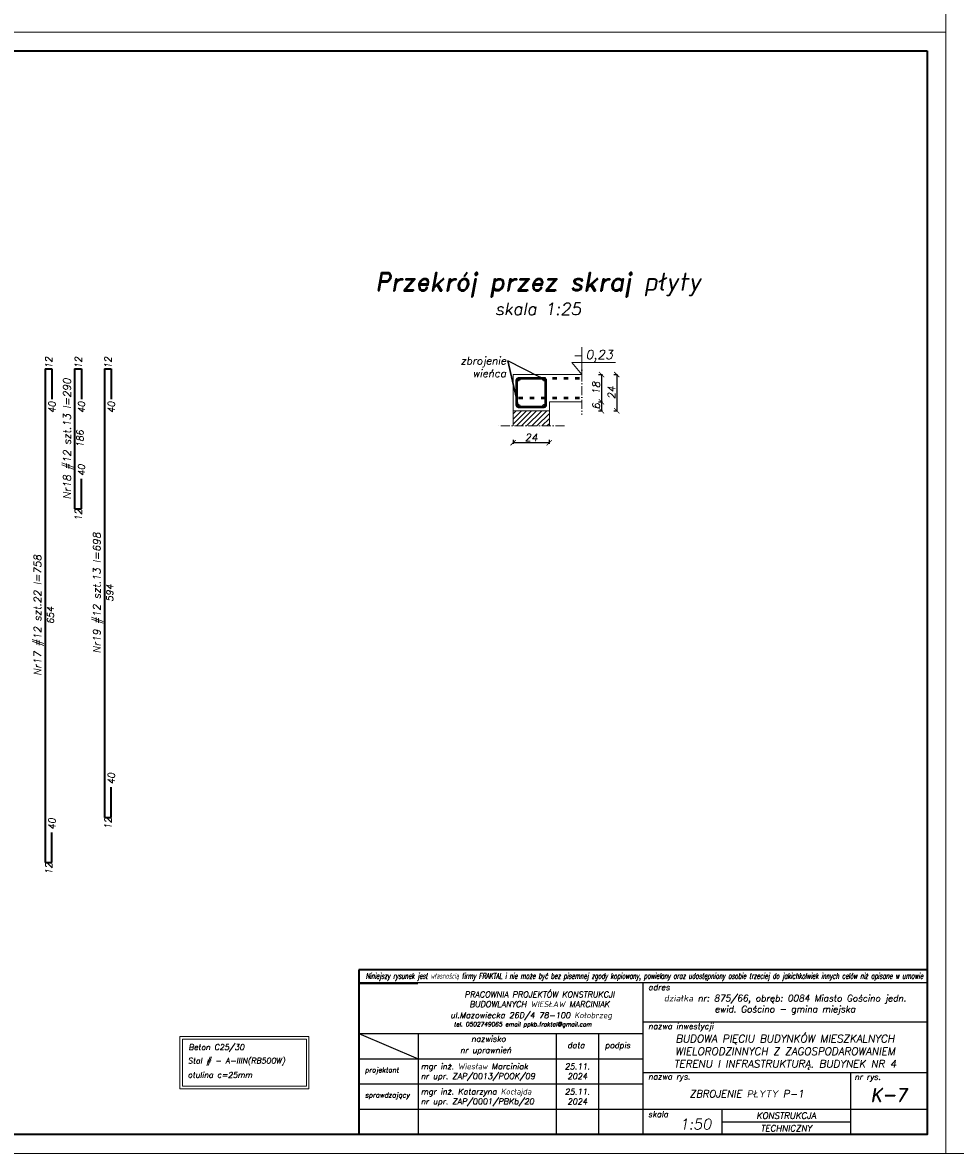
# Model space of a CAD drawing. Header units: millimetres. Extents: x 295948 to 312016, y 6878 to 18016.
# Tile 135 of 252: x 305043 to 306279, y 13742 to 15239. Entities that reach past the tile are written whole.
import ezdxf
from ezdxf import colors
from ezdxf.entities.mleader import LeaderData, LeaderLine
from ezdxf.math import Vec2, Vec3

# ---------------------------------------------------------------- set-up
doc = ezdxf.new("R2010")
doc.units = ezdxf.units.MM
doc.linetypes.add('ACAD_ISO03W100', pattern=[30, 12, -18])
doc.linetypes.add('ACAD_ISO10W100', pattern=[18, 12, -3, 0, -3])
for name, color, linetype, lineweight in [('konstrukcja', 3, 'Continuous', 35), ('konstrukcja fundamenty', 6, 'ACAD_ISO10W100', 35), ('konstrukcja wymiary', 1, 'Continuous', 13), ('kreskowanie', 253, 'Continuous', 0), ('opisy', 2, 'Continuous', 18), ('osie', 5, 'ACAD_ISO10W100', 13), ('zbrojenie', 4, 'Continuous', 50), ('zbrojenie płyty', 141, 'Continuous', 35), ('ściana konstrukcja', 107, 'Continuous', 18), ('ściany konstrukcja', 85, 'Continuous', 20)]:
    doc.layers.add(name, color=color, linetype=linetype, lineweight=lineweight)
doc.layers.add('tabelka', color=5, linetype='Continuous')
doc.styles.add('KONSTRUKCJA', font='romand.shx', dxfattribs={"oblique": 10})
doc.styles.add('konstrukcja3', font='romand.shx', dxfattribs={"oblique": 10, "height": 6})
doc.styles.add('mój opis', font='romand.shx', dxfattribs={"oblique": 20})
doc.styles.get("Standard").update_dxf_attribs({"font": 'romand.shx', "oblique": 10})
doc.dimstyles.new('150 do 125', dxfattribs={"dimtxt": 10, "dimasz": 7, "dimexe": 1.25, "dimexo": 0.625, "dimgap": 2, "dimtad": 1, "dimdec": 0, "dimlfac": 0.5, "dimrnd": 0.5, "dimtxsty": 'KONSTRUKCJA', "dimblk": 'ARCHTICK', "dimcen": 2.5, "dimadec": 0, "dimazin": 0, "dimtfac": 1, "dimtdec": 0, "dimtix": 1, "dimtmove": 0, "dimatfit": 3, "dimfxl": 4, "dimfxlon": 1, "dimarcsym": 0})

# ---------------------------------------------------------------- blocks, each defined once
blk = doc.blocks.new('_ArchTick')
at = {"color": 0, "linetype": 'ByBlock', "lineweight": 13, "const_width": 0.15}
blk.add_lwpolyline([(-0.5, -0.5), (0.5, 0.5)], dxfattribs=at)
blk = doc.blocks.new('*D1616')
at = {"layer": 'Defpoints', "color": 0, "transparency": 16777216}
for p in [(305692.8, 14725.2), (305740.8, 14725.2), (305692.8, 14682.9)]:
    blk.add_point(p, dxfattribs=at)
at = {"layer": 'konstrukcja wymiary', "color": 0, "lineweight": -2, "transparency": 16777216}
for p, q in [((305692.8, 14686.9), (305692.8, 14681.6)), ((305740.8, 14682.9), (305692.8, 14682.9)), ((305740.8, 14686.9), (305740.8, 14681.6))]:
    blk.add_line(p, q, dxfattribs=at)
at = {"layer": 'konstrukcja wymiary', "color": 0, "lineweight": -2, "transparency": 16777216, "xscale": 7, "yscale": 7, "zscale": 7, "rotation": 180}
blk.add_blockref('_ArchTick', (305692.8, 14682.9), dxfattribs=at)
at = {"layer": 'konstrukcja wymiary', "color": 0, "lineweight": -2, "transparency": 16777216, "xscale": 7, "yscale": 7, "zscale": 7}
blk.add_blockref('_ArchTick', (305740.8, 14682.9), dxfattribs=at)
at = {"layer": 'konstrukcja wymiary', "color": 0, "transparency": 16777216, "insert": (305716.8, 14689.9), "char_height": 10, "attachment_point": 5, "style": 'KONSTRUKCJA'}
blk.add_mtext('24', dxfattribs=at)
blk = doc.blocks.new('*D1617')
at = {"layer": 'Defpoints', "color": 0, "transparency": 16777216}
for p in [(305784, 14773.2), (305784, 14737.2), (305809.9, 14737.2)]:
    blk.add_point(p, dxfattribs=at)
at = {"layer": 'konstrukcja wymiary', "color": 0, "lineweight": -2, "transparency": 16777216}
for p, q in [((305805.9, 14773.2), (305811.2, 14773.2)), ((305809.9, 14773.2), (305809.9, 14737.2)), ((305805.9, 14737.2), (305811.2, 14737.2))]:
    blk.add_line(p, q, dxfattribs=at)
at = {"layer": 'konstrukcja wymiary', "color": 0, "lineweight": -2, "transparency": 16777216, "xscale": 7, "yscale": 7, "zscale": 7}
for p, rotation in [((305809.9, 14773.2), 90), ((305809.9, 14737.2), 270)]:
    blk.add_blockref('_ArchTick', p, dxfattribs=dict(at, rotation=rotation))
at = {"layer": 'konstrukcja wymiary', "color": 0, "transparency": 16777216, "insert": (305802.9, 14755.2), "char_height": 10, "attachment_point": 5, "rotation": 90, "style": 'KONSTRUKCJA'}
blk.add_mtext('18', dxfattribs=at)
blk = doc.blocks.new('*D1618')
at = {"layer": 'Defpoints', "color": 0, "transparency": 16777216}
for p in [(305784, 14773.2), (305740.8, 14725.2), (305830.1, 14725.2)]:
    blk.add_point(p, dxfattribs=at)
at = {"layer": 'konstrukcja wymiary', "color": 0, "lineweight": -2, "transparency": 16777216}
for p, q in [((305826.1, 14773.2), (305831.3, 14773.2)), ((305830.1, 14773.2), (305830.1, 14725.2)), ((305826.1, 14725.2), (305831.3, 14725.2))]:
    blk.add_line(p, q, dxfattribs=at)
at = {"layer": 'konstrukcja wymiary', "color": 0, "lineweight": -2, "transparency": 16777216, "xscale": 7, "yscale": 7, "zscale": 7}
for p, rotation in [((305830.1, 14773.2), 90), ((305830.1, 14725.2), 270)]:
    blk.add_blockref('_ArchTick', p, dxfattribs=dict(at, rotation=rotation))
at = {"layer": 'konstrukcja wymiary', "color": 0, "transparency": 16777216, "insert": (305823.1, 14749.2), "char_height": 10, "attachment_point": 5, "rotation": 90, "style": 'KONSTRUKCJA'}
blk.add_mtext('24', dxfattribs=at)
blk = doc.blocks.new('*D1619')
at = {"layer": 'Defpoints', "color": 0, "transparency": 16777216}
for p in [(305784, 14737.2), (305740.8, 14725.2), (305809.9, 14725.2)]:
    blk.add_point(p, dxfattribs=at)
at = {"layer": 'konstrukcja wymiary', "color": 0, "lineweight": -2, "transparency": 16777216}
for p, q in [((305805.9, 14737.2), (305811.2, 14737.2)), ((305809.9, 14737.2), (305809.9, 14725.2)), ((305805.9, 14725.2), (305811.2, 14725.2))]:
    blk.add_line(p, q, dxfattribs=at)
at = {"layer": 'konstrukcja wymiary', "color": 0, "lineweight": -2, "transparency": 16777216, "xscale": 7, "yscale": 7, "zscale": 7}
for p, rotation in [((305809.9, 14737.2), 90), ((305809.9, 14725.2), 270)]:
    blk.add_blockref('_ArchTick', p, dxfattribs=dict(at, rotation=rotation))
at = {"layer": 'konstrukcja wymiary', "color": 0, "transparency": 16777216, "insert": (305802.9, 14731.2), "char_height": 10, "attachment_point": 5, "rotation": 90, "style": 'KONSTRUKCJA'}
blk.add_mtext('6', dxfattribs=at)

msp = doc.modelspace()

# ---------------------------------------------------------------- hatches: boundary and pattern name
at = {"layer": 'kreskowanie'}
h = msp.add_hatch(dxfattribs=at)
h.set_pattern_fill('ANSI31', color=256, scale=1.5, style=0)
h.set_pattern_definition([(45, (172120.575, 10585.649), (-3.36759605, 3.36759605), [])])
h.paths.add_polyline_path([(305692.843, 14725.227), (305692.843, 14705.227), (305740.843, 14705.227), (305740.843, 14725.227)])
at = {"layer": 'zbrojenie'}
h = msp.add_hatch(color=256, dxfattribs=at)
edge = h.paths.add_edge_path()
edge.add_arc((305699.446, 14766.767), 1.2, 0, 360)
h = msp.add_hatch(color=256, dxfattribs=at)
edge = h.paths.add_edge_path()
edge.add_arc((305734.24, 14766.767), 1.2, 0, 360)
h = msp.add_hatch(color=256, dxfattribs=at)
edge = h.paths.add_edge_path()
edge.add_arc((305699.446, 14731.686), 1.2, 0, 360)
h = msp.add_hatch(color=256, dxfattribs=at)
edge = h.paths.add_edge_path()
edge.add_arc((305734.24, 14731.686), 1.2, 0, 360)

# ---------------------------------------------------------------- linework, layer by layer
msp.add_line((305488.503, 13966.703), (305566.573, 13966.703))
at = {"layer": 'konstrukcja'}
msp.add_lwpolyline([(306241.285, 15201.794), (306241.285, 13766.794), (300541.285, 13766.794), (300541.285, 15201.794)], close=True, dxfattribs=at)
at = {"layer": 'konstrukcja fundamenty', "linetype": 'Continuous'}
for p, q in [((306241.285, 13985.091), (305488.503, 13985.091)), ((305488.503, 13985.091), (305488.503, 13766.794)), ((305488.503, 13967.536), (305488.503, 13766.794))]:
    msp.add_line(p, q, dxfattribs=at)
at = {"layer": 'konstrukcja wymiary'}
for points in [[(306266.285, 17326.794), (306266.285, 15226.794), (300516.285, 15226.794), (300516.285, 17326.794)], [(312016.285, 15841.794), (312016.285, 13741.794), (306266.285, 13741.794), (306266.285, 15841.794)], [(306266.285, 15226.794), (306266.285, 13741.794), (300516.285, 13741.794), (300516.285, 15226.794)], [(305251.31, 13827.473), (305422.385, 13827.473), (305422.385, 13896.395), (305251.31, 13896.395)], [(305251.31, 13827.473), (305422.385, 13827.473), (305422.385, 13896.395), (305251.31, 13896.395)], [(305254.67, 13830.833), (305419.025, 13830.833), (305419.025, 13893.035), (305254.67, 13893.035)], [(305254.67, 13830.833), (305419.025, 13830.833), (305419.025, 13893.035), (305254.67, 13893.035)]]:
    msp.add_lwpolyline(points, close=True, dxfattribs=at)
at = {"layer": 'opisy'}
for p, q in [((305783.982, 14773.227), (305783.982, 14809.6)), ((305770.663, 14789.006), (305828.33, 14789.006)), ((305770.663, 14789.006), (305783.982, 14773.227))]:
    msp.add_line(p, q, dxfattribs=at)
at = {"layer": 'osie'}
for p, q in [((305783.982, 14794.004), (305783.982, 14720.004)), ((305760.843, 14705.227), (305672.843, 14705.227))]:
    msp.add_line(p, q, dxfattribs=at)
at = {"layer": 'tabelka', "color": 2, "linetype": 'ByBlock'}
for p, q in [((306241.285, 13967.536), (305488.503, 13967.536)), ((306241.285, 13967.536), (305488.503, 13967.536)), ((305864.894, 13967.536), (305864.894, 13766.794)), ((305864.894, 13967.536), (305864.894, 13766.794)), ((306241.285, 13967.536), (306241.285, 13766.794)), ((306241.285, 13967.536), (306241.285, 13766.794)), ((305864.894, 13915.986), (306241.285, 13915.986)), ((305488.503, 13900.622), (305864.894, 13900.622)), ((305488.503, 13900.622), (305566.836, 13867.165)), ((305488.503, 13900.622), (305864.894, 13900.622)), ((305488.503, 13900.622), (305566.836, 13867.165)), ((305566.836, 13900.622), (305566.836, 13766.794)), ((305566.836, 13900.622), (305566.836, 13766.794)), ((305749.801, 13900.622), (305749.801, 13766.794)), ((305749.801, 13900.622), (305749.801, 13766.794)), ((305805.865, 13900.622), (305805.865, 13766.794)), ((305488.503, 13867.165), (305864.894, 13867.165)), ((305488.503, 13867.165), (305864.894, 13867.165)), ((305864.894, 13849.05), (306241.285, 13849.05)), ((305864.894, 13849.05), (306241.285, 13849.05)), ((306139.769, 13849.05), (306139.769, 13766.794)), ((306139.769, 13849.05), (306139.769, 13766.794)), ((305488.503, 13833.708), (305864.894, 13833.708)), ((305488.503, 13833.708), (305864.894, 13833.708)), ((305488.503, 13800.251), (306241.285, 13800.251)), ((305488.503, 13800.251), (306139.769, 13800.251)), ((305969.447, 13800.251), (305969.447, 13766.794)), ((305969.447, 13800.251), (305969.447, 13766.794)), ((305969.447, 13783.522), (306139.769, 13783.522)), ((305488.503, 13766.794), (306241.285, 13766.794)), ((305488.503, 13766.794), (306241.285, 13766.794)), ((305572.146, 13766.794), (306241.285, 13766.794)), ((305572.146, 13766.794), (306241.285, 13766.794))]:
    msp.add_line(p, q, dxfattribs=at)
at = {"layer": 'zbrojenie', "linetype": 'ACAD_ISO03W100', "ltscale": 0.5}
for p, q in [((305699.843, 14768.227), (305783.982, 14768.227)), ((305699.843, 14742.227), (305783.982, 14742.227))]:
    msp.add_line(p, q, dxfattribs=at)
at = {"layer": 'zbrojenie'}
msp.add_lwpolyline([(305733.843, 14730.227), (305699.843, 14730.227, -0.41421356), (305697.843, 14732.227), (305697.843, 14766.227, -0.41421356), (305699.843, 14768.227), (305733.843, 14768.227, -0.41421356), (305735.843, 14766.227), (305735.843, 14732.227, -0.41421356)], format="xyb", close=True, dxfattribs=at)
for centre in [(305699.446, 14766.767), (305734.24, 14766.767), (305699.446, 14731.686), (305734.24, 14731.686)]:
    msp.add_circle(centre, 1.2, dxfattribs=at)
at = {"layer": 'zbrojenie płyty'}
for p, q in [((305072.789, 14780.805), (305072.789, 14126.805)), ((305072.789, 14780.805), (305081.789, 14780.805)), ((305081.789, 14780.805), (305081.789, 14740.805)), ((305111.928, 14780.805), (305111.928, 14595.305)), ((305111.928, 14780.805), (305120.928, 14780.805)), ((305120.928, 14780.805), (305120.928, 14740.805)), ((305151.347, 14780.805), (305151.347, 14186.805)), ((305151.347, 14780.805), (305160.347, 14780.805)), ((305160.347, 14780.805), (305160.347, 14740.805)), ((305120.928, 14595.305), (305120.928, 14635.305)), ((305111.928, 14595.305), (305120.928, 14595.305)), ((305160.347, 14186.805), (305160.347, 14226.805)), ((305151.347, 14186.805), (305160.347, 14186.805)), ((305081.789, 14126.805), (305081.789, 14166.805)), ((305072.789, 14126.805), (305081.789, 14126.805))]:
    msp.add_line(p, q, dxfattribs=at)
at = {"layer": 'ściana konstrukcja'}
for p, q in [((305692.843, 14773.227), (305783.982, 14773.227)), ((305692.843, 14725.227), (305692.843, 14773.227)), ((305740.843, 14737.227), (305740.843, 14725.227)), ((305740.843, 14737.227), (305783.982, 14737.227)), ((305740.843, 14737.227), (305783.982, 14737.227)), ((305740.843, 14737.227), (305783.982, 14737.227)), ((305740.843, 14725.227), (305692.843, 14725.227))]:
    msp.add_line(p, q, dxfattribs=at)
at = {"layer": 'ściany konstrukcja'}
for p, q in [((305692.843, 14725.227), (305692.843, 14705.227)), ((305740.843, 14725.227), (305740.843, 14705.227))]:
    msp.add_line(p, q, dxfattribs=at)

# ---------------------------------------------------------------- texts
at = {"insert": (305497.683, 13980.635), "char_height": 7.603854, "width": 722.25719, "attachment_point": 1}
msp.add_mtext('{\\Fsimplex|c238;\\W0.6;Niniejszy rysunek jest własnością firmy FRAKTAL i nie może być bez pisemnej zgody kopiowany, powielany oraz udostępniony osobie trzeciej do jakichkolwiek innych celów niż opisane w umowie}', dxfattribs=at)
at = {"style": 'mój opis'}
for s, insert, char_height, width, attachment_point in [('\\pxqc;{\\Q10;PRACOWNIA PROJEKTÓW KONSTRUKCJI\\PBUDOWLANYCH WIESŁAW MARCINIAK}', (305536.089, 13956.156), 7.74467, 383.27788, 1), ('{\\Q10;adres}', (305871.8, 13965.614), 7.74467, 383.27788, 1), ('\\pxqc;{\\Q10;działka nr: 875/66, obręb: 0084 Miasto Gościno jedn. ewid. Gościno - gmina miejska }', (306053.089, 13938.646), 8.66666, 376.39076, 5), ('{\\Q10;ul.Mazowiecka 26D/4 78-100 Kołobrzeg\\P\\pxql;\\H0.85511x; \\H0.85714x;tel. 0502749065 email ppkb.fraktal@gmail.com}', (305609.7, 13928.567), 7.74467, 383.27788, 1), ('{\\Q10;nazwa inwestycji}', (305871.8, 13914.064), 7.74467, 383.27788, 1), ('{\\Q10;nazwisko}', (305637.36, 13897.484), 7.74467, 383.27788, 1), ('\\pxsm1,qc;{\\Q10;BUDOWA PIĘCIU BUDYNKÓW MIESZKALNYCH WIELORODZINNYCH Z ZAGOSPODAROWANIEM TERENU I INFRASTRUKTURĄ. BUDYNEK NR 4}', (306053.089, 13875.858), 9.99999, 376.39076, 5), ('{\\Q10;nr uprawnień}', (305622.742, 13882.455), 7.74467, 383.27788, 1), ('{\\Q10;data}', (305764.706, 13888.877), 7.74467, 383.27788, 1), ('{\\Q10;podpis}', (305814.517, 13888.877), 7.74467, 383.27788, 1), ('\\pxt20;{\\Q10;projektant}', (305496.551, 13855.746), 6.62256, 383.27788, 1), ('{\\Q10;mgr inż. Wiesław Marciniak}', (305570.594, 13860.934), 7.74467, 383.27788, 1), ('{\\Q10;25.11.\\P2024}', (305777.833, 13850.436), 7.74467, 56.06429, 5), ('\\A1;{\\Q10;nr upr. ZAP/0013/POOK/09}', (305570.594, 13847.983), 7.74467, 383.27788, 1), ('{\\Q10;nazwa rys.}', (305871.8, 13847.372), 7.73332, 383.27788, 1), ('{\\Q10;nr rys.}', (306145.202, 13847.159), 7.74467, 383.27788, 1), ('\\pxt20;{\\Q10;sprawdzający}', (305496.551, 13822.29), 6.62256, 383.27788, 1), ('{\\Q10;mgr inż. Katarzyna Kocłajda}', (305570.594, 13827.477), 7.74467, 383.27788, 1), ('{\\Q10;25.11.\\P2024}', (305777.833, 13816.979), 7.74467, 56.06429, 5), ('\\pxqc;{\\Q10;ZBROJENIE PŁYTY P-1}', (306002.331, 13820.669), 9.59998, 274.87463, 5), ('{\\Q10;K-7}', (306190.527, 13819.291), 17.2462, 101.51613, 5), ('\\A1;{\\Q10;nr upr. ZAP/0001/PBKb/20}', (305570.594, 13814.526), 7.74467, 383.27788, 1), ('{\\Q10;skala}', (305871.662, 13797.503), 7.74467, 383.27788, 1), ('{\\Q10;KONSTRUKCJA}', (306054.608, 13791.887), 8.36424, 170.32164, 5), ('{\\Q10;1:50}', (305913.21, 13787.5), 14.08121, 383.27788, 1), ('{\\Q10;TECHNICZNY}', (306054.608, 13775.158), 8.36424, 170.32164, 5)]:
    msp.add_mtext(s, dxfattribs=dict(at, insert=insert, char_height=char_height, width=width, attachment_point=attachment_point))
at = {"layer": 'opisy'}
for s, insert, char_height, width, attachment_point, style in [('\\pxqc;{\\H2x;Przekrój przez skraj płyty\\P\\H0.66667x;skala 1:25}', (305725.89, 14880.156), 12, 628.11195, 5, 'konstrukcja3'), ('-', (305771.496, 14805.037), 12, 10.50343, 1, 'konstrukcja3'), ('0,23', (305789.121, 14805.721), 12, 7.73070496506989e-12, 1, 'konstrukcja3'), ('Beton C25/30', (305262.815, 13886.279), 7.56, 239.08475, 1, 'KONSTRUKCJA'), ('Stal # - A-IIIN(RB500W) ', (305261.812, 13868.369), 7.56, 239.08475, 1, 'KONSTRUKCJA'), ('Stal # - A-IIIN(RB500W) ', (305261.812, 13868.369), 7.56, 239.08475, 1, 'KONSTRUKCJA'), ('otulina c=25mm', (305261.752, 13849.469), 7.56, 239.08475, 1, 'KONSTRUKCJA')]:
    msp.add_mtext(s, dxfattribs=dict(at, insert=insert, char_height=char_height, width=width, attachment_point=attachment_point, style=style))
at = {"layer": 'opisy', "width": 253.11941, "attachment_point": 5, "rotation": 90}
for s, insert, char_height in [('12', (305077.575, 14788.831), 9), ('12', (305116.714, 14788.831), 9), ('12', (305156.133, 14788.831), 9), ('Nr18 #12 szt.13 l=290', (305103.526, 14688.055), 9.99999), ('40', (305081.904, 14729.66), 9), ('40', (305121.043, 14729.66), 9), ('40', (305160.462, 14729.66), 9), ('186', (305119.04, 14688.055), 9), ('40', (305121.043, 14646.45), 9), ('12', (305116.714, 14587.279), 9), ('Nr19 #12 szt.13 l=698', (305142.945, 14483.809), 9.99999), ('Nr17 #12 szt.22 l=758', (305064.387, 14454.275), 9.99999), ('594', (305158.459, 14483.809), 9), ('654', (305079.901, 14454.275), 9), ('40', (305160.462, 14237.95), 9), ('40', (305081.904, 14177.95), 9), ('12', (305156.133, 14178.779), 9), ('12', (305077.575, 14118.779), 9)]:
    msp.add_mtext(s, dxfattribs=dict(at, insert=insert, char_height=char_height))

# ---------------------------------------------------------------- dimensions: what is measured, and where the dimension line sits
at = {"layer": 'konstrukcja wymiary'}
for base, p1, p2, angle, picture, middle in [((305830.053, 14725.227), (305783.982, 14773.227), (305740.843, 14725.227), 90, '*D1618', (305823.053, 14749.227)), ((305809.925, 14737.227), (305783.982, 14773.227), (305783.982, 14737.227), 90, '*D1617', (305802.925, 14755.227)), ((305809.925, 14725.227), (305783.982, 14737.227), (305740.843, 14725.227), 90, '*D1619', (305802.925, 14731.227)), ((305692.843, 14682.864), (305740.843, 14725.227), (305692.843, 14725.227), 180, '*D1616', (305716.843, 14689.864))]:
    dim = msp.add_linear_dim(base=base, p1=p1, p2=p2, angle=angle, dimstyle='150 do 125', dxfattribs=at)
    dim.commit()
    dim.dimension.update_dxf_attribs({"geometry": picture, "text_midpoint": middle})

# ---------------------------------------------------------------- leaders
at = {"layer": 'opisy'}
ml = msp.add_multileader_mtext('Standard', dxfattribs=at)
ml.set_content('zbrojenie\\Pwieńca', color=256, style='KONSTRUKCJA')
ml.set_leader_properties()
ml.build(insert=Vec2(0, 0))
ml.multileader.update_dxf_attribs({"dogleg_length": 0.36, "arrow_head_size": 7})
ctx = ml.context
ctx.base_point, ctx.char_height, ctx.arrow_head_size, ctx.plane_origin = Vec3(305614.633, 14791.487), 10, 7, Vec3(305698.32, 14786.229)
ctx.text_align_type = 2
notes = []
notes.append((ctx, [(0, (1, 1, 0), (305686.023, 14791.487), (-1, 0), 0.36, [(1, [(305734.24, 14766.767), (305686.023, 14791.487), (305699.446, 14731.686)], 0, [])])]))
ctx.mtext.insert, ctx.mtext.alignment, ctx.mtext.flow_direction = Vec3(305683.663, 14796.487), 3, 5
for ctx, leaders in notes:
    for number, flags, end, landing, length, lines in leaders:
        leader = LeaderData()
        leader.index, (leader.has_last_leader_line, leader.has_dogleg_vector, leader.attachment_direction) = number, flags
        leader.last_leader_point, leader.dogleg_vector, leader.dogleg_length = Vec3(end), Vec3(landing), length
        for number, points, colour, breaks in lines:
            line = LeaderLine()
            line.index, line.vertices, line.color, line.breaks = number, Vec3.list(points), colors.encode_raw_color(colour), breaks
            leader.lines.append(line)
        ctx.leaders.append(leader)

doc.saveas('drawing.dxf')
